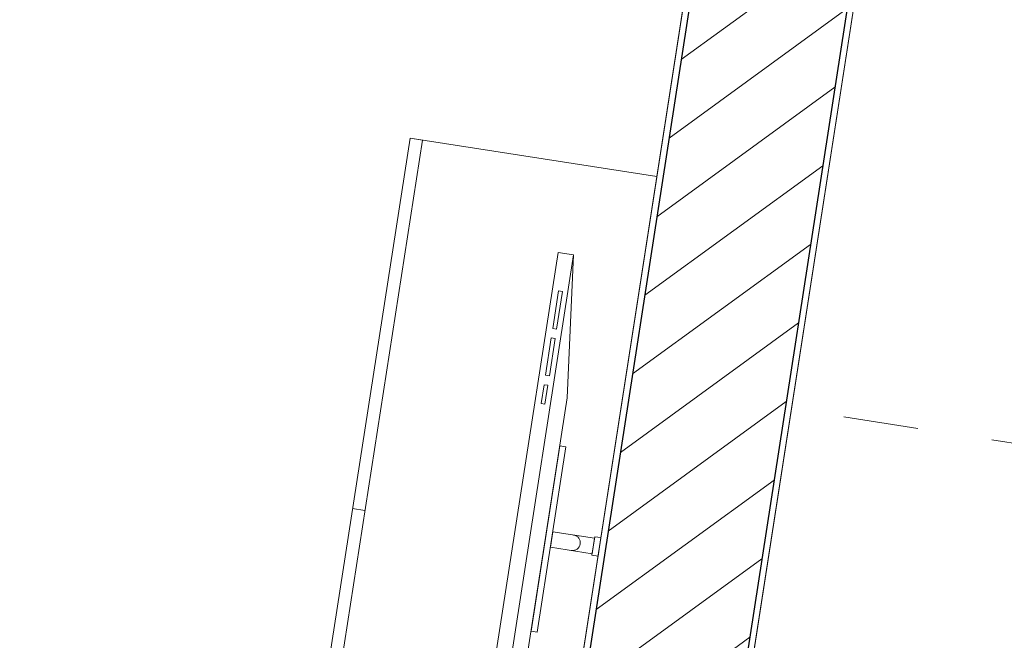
# Model space of a CAD drawing. Header units: metres. Extents: x 5509548 to 5517943, y 5680530 to 5684871.
# Tile 94 of 124: x 5516183.498 to 5516185.075, y 5683286.39 to 5683287.383. Entities that reach past the tile are written whole.
import ezdxf

# ---------------------------------------------------------------- set-up
doc = ezdxf.new("R2010")
doc.units = ezdxf.units.M
doc.linetypes.add('Przerywana', pattern=[240, 120, -120])
for name, color, linetype in [('Nowe_A-Meble-Salon', 7, 'CONTINUOUS'), ('Nowe_A-Meble-Sypialnia', 7, 'CONTINUOUS'), ('Nowe_A-Ściany-Wewnętrzne', 7, 'CONTINUOUS')]:
    doc.layers.add(name, color=color, linetype=linetype)
for name, color, linetype, lineweight in [('Nowe_A-Meble-Salon_Nr_pióra__4', 7, 'CONTINUOUS', 13), ('Nowe_A-Meble-Sypialnia_Nr_pióra__4', 7, 'CONTINUOUS', 13), ('Nowe_A-Ściany-Wewnętrzne_Nr_pióra__27', 7, 'CONTINUOUS', 25), ('Nowe_A-Ściany-Wewnętrzne_Nr_pióra__47', 7, 'CONTINUOUS', 15)]:
    doc.layers.add(name, color=color, linetype=linetype, lineweight=lineweight)
doc.layers.add('Nowe_A-Strefy-Parter_Nr_pióra__94', color=7, linetype='CONTINUOUS', lineweight=13, true_color=0xe4ad2c)
pattern_1 = [(0, (0, 0), (0, 86.60254037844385), [0, -50]), (0, (25, 43.30126941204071), (0, 86.60254037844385), [0, -50])]

# ---------------------------------------------------------------- blocks, each defined once
blk = doc.blocks.new('Ściana_57', base_point=(72005.07224493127, -117042.597843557))
at = {"layer": 'Nowe_A-Ściany-Wewnętrzne', "linetype": 'Continuous', "lineweight": 0, "true_color": 0x000000}
h = blk.add_hatch(dxfattribs=at)
h.set_pattern_fill('Tynk', color=18, style=0, pattern_type=2)
h.set_pattern_definition(pattern_1)
h.paths.add_polyline_path([(71870.07224493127, -112387.5903842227), (71870.07224493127, -116907.597843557), (71880.07224493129, -116907.597843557), (71880.07224493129, -112387.5903842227)])
h = blk.add_hatch(dxfattribs=at)
h.set_pattern_fill('Bloczki_ceramiczne', color=18, style=0, pattern_type=2)
h.set_pattern_definition([(45, (0, 0), (-63.63960862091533, 63.63960862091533), [])])
h.paths.add_polyline_path([(71880.07224493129, -112652.5958496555), (71880.07224493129, -116907.597843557), (72130.07224493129, -116907.597843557), (72130.07224493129, -112652.5958496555)])
h = blk.add_hatch(dxfattribs=at)
h.set_pattern_fill('Tynk', color=18, style=0, pattern_type=2)
h.set_pattern_definition(pattern_1)
h.paths.add_polyline_path([(72130.07224493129, -112652.5958496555), (72130.07224493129, -116907.597843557), (72140.07224493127, -116907.597843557), (72140.07224493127, -112652.5958496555)])
at = {"layer": 'Nowe_A-Ściany-Wewnętrzne_Nr_pióra__27', "color": 7, "linetype": 'Continuous', "lineweight": 25}
for p, q in [((71880.07224493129, -112652.5958496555), (71880.07224493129, -116907.597843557)), ((72130.07224493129, -112652.5958496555), (72130.07224493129, -116907.597843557))]:
    blk.add_line(p, q, dxfattribs=at)
at = {"layer": 'Nowe_A-Ściany-Wewnętrzne_Nr_pióra__47', "color": 7, "linetype": 'Continuous', "lineweight": 15, "flags": 128}
for points in [[(71870.07224493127, -112387.5903842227), (71870.07224493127, -116907.597843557)], [(72140.07224493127, -116907.597843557), (72140.07224493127, -112652.5958496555)]]:
    blk.add_lwpolyline(points, dxfattribs=at)
blk = doc.blocks.new('Biurko prostokątne 27')
at = {"layer": 'Nowe_A-Meble-Sypialnia_Nr_pióra__4', "color": 7, "linetype": 'Przerywana', "lineweight": 13}
for p, q in [((0, 684.9999999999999), (400, 684.9999999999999)), ((400, 684.9999999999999), (400, 0))]:
    blk.add_line(p, q, dxfattribs=at)
at = {"layer": 'Nowe_A-Meble-Sypialnia_Nr_pióra__4', "color": 7, "linetype": 'Continuous', "lineweight": 13, "flags": 128}
blk.add_lwpolyline([(0, 0), (1400, 0), (1400, 700), (0, 700)], close=True, dxfattribs=at)
blk = doc.blocks.new('Kredens 01 27')
at = {"layer": 'Nowe_A-Meble-Salon_Nr_pióra__4', "color": 7, "linetype": 'Continuous', "lineweight": 13}
for p, q in [((0, 20), (1200, 20)), ((0, 0), (0, 20)), ((600, 0), (600, 20))]:
    blk.add_line(p, q, dxfattribs=at)
at = {"layer": 'Nowe_A-Meble-Salon_Nr_pióra__4', "color": 7, "linetype": 'Continuous', "lineweight": 13, "flags": 128}
blk.add_lwpolyline([(0, 0), (1200, 0), (1200, 400.0000000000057), (0, 400.0000000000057)], close=True, dxfattribs=at)
blk = doc.blocks.new('Telewizor płaski 27')
at = {"layer": 'Nowe_A-Meble-Salon_Nr_pióra__4', "color": 7, "linetype": 'Continuous', "lineweight": 13}
for p, q in [((0, 25), (911.5755371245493, 25)), ((668.4887272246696, 10), (668.4887272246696, 16.25)), ((668.4887272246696, 16.25), (698.8745784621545, 16.25)), ((698.8745784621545, 16.25), (698.8745784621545, 10)), ((714.0675040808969, 10), (714.0675040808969, 16.25)), ((714.0675040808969, 16.25), (774.8392065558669, 16.25)), ((774.8392065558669, 16.25), (774.8392065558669, 10)), ((790.0321321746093, 10), (790.0321321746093, 16.25)), ((790.0321321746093, 16.25), (850.8038346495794, 16.25)), ((850.8038346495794, 16.25), (850.8038346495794, 10)), ((698.8745784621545, 10), (668.4887272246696, 10)), ((774.8392065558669, 10), (714.0675040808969, 10)), ((850.8038346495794, 10), (790.0321321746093, 10))]:
    blk.add_line(p, q, dxfattribs=at)
at = {"layer": 'Nowe_A-Meble-Salon_Nr_pióra__4', "color": 7, "linetype": 'Continuous', "lineweight": 13, "flags": 128}
for points in [[(440.7877685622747, 127.5), (470.7877685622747, 127.5), (470.7877685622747, 137.5), (440.7877685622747, 137.5)], [(443.2877685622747, 60.00000000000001), (468.2877685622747, 60.00000000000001), (468.2877685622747, 127.5), (443.2877685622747, 127.5)], [(0, 0), (911.5755371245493, 0), (911.5755371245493, 25), (683.6816528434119, 50), (227.8938842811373, 50), (0, 25)], [(305.7877685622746, 50), (605.7877685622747, 50), (605.7877685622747, 60.00000000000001), (305.7877685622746, 60.00000000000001)]]:
    blk.add_lwpolyline(points, close=True, dxfattribs=at)
at = {"layer": 'Nowe_A-Meble-Salon_Nr_pióra__4', "color": 7, "linetype": 'Continuous', "lineweight": 13}
blk.add_arc((455.7877685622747, 93.75000000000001), 12.5, 0, 180, dxfattribs=at)

msp = doc.modelspace()

# ---------------------------------------------------------------- linework, layer by layer
at = {"layer": 'Nowe_A-Strefy-Parter_Nr_pióra__94', "color": 42, "linetype": 'Continuous', "lineweight": 13, "true_color": 0xe4ad2c, "flags": 128}
for points in [[(5516184.959155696, 5683289.974009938), (5516183.51637639, 5683290.197822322), (5516183.516369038, 5683290.197774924), (5516182.562856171, 5683290.34568938), (5516182.470879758, 5683289.752774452), (5516182.337472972, 5683289.773469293), (5516182.711242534, 5683292.182911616), (5516181.095467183, 5683292.433513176), (5516180.122503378, 5683286.160244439), (5516184.267934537, 5683285.517301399)], [(5516187.556996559, 5683289.302933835), (5516185.185352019, 5683289.670768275), (5516184.534744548, 5683285.475920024), (5516186.906389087, 5683285.108085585)]]:
    msp.add_lwpolyline(points, close=True, dxfattribs=at)

# ---------------------------------------------------------------- block references
at = {"layer": 'Nowe_A-Meble-Salon', "color": 7, "linetype": 'Continuous', "lineweight": 13, "yscale": 0.001, "rotation": 261.1838518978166}
for name, p, xscale in [('Kredens 01 27', (5516184.123130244, 5683287.193532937), 0.001), ('Telewizor płaski 27', (5516184.220714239, 5683286.109987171), -0.001)]:
    msp.add_blockref(name, p, dxfattribs=dict(at, xscale=xscale))
at = {"layer": 'Nowe_A-Meble-Sypialnia', "color": 7, "linetype": 'Continuous', "lineweight": 13, "xscale": -0.001, "yscale": 0.001, "rotation": 261.1838518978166}
msp.add_blockref('Biurko prostokątne 27', (5516184.672682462, 5683286.365286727), dxfattribs=at)
at = {"layer": 'Nowe_A-Ściany-Wewnętrzne', "color": 7, "lineweight": 25, "xscale": 0.001, "yscale": 0.001, "zscale": 0.001, "rotation": 351.1838518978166}
msp.add_blockref('Ściana_57', (5516184.380648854, 5683285.363205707), dxfattribs=at)

doc.saveas('drawing.dxf')
